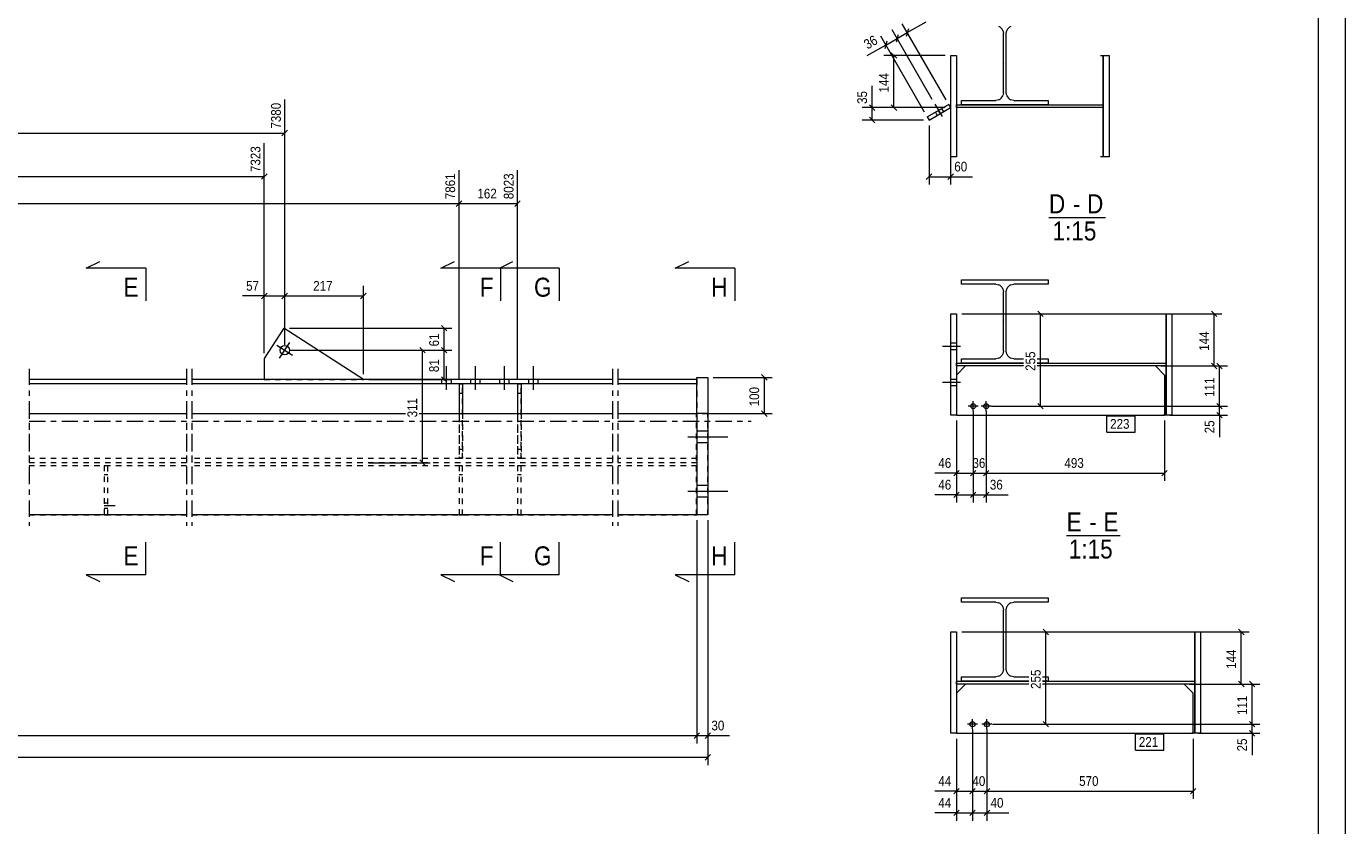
# Model space of a CAD drawing. Header units: millimetres. Extents: x 0 to 420, y 0 to 610.
# Tile 4 of 5: x 177 to 420, y 308 to 456. Entities that reach past the tile are written whole.
import ezdxf

# ---------------------------------------------------------------- set-up
doc = ezdxf.new("R2010")
doc.units = ezdxf.units.MM
for name, pattern in [('XKITLINE00', [0]), ('XKITLINE01', [4, 1, -1, 1, -1]), ('XKITLINE02', [4, 2, -2]), ('XKITLINE03', [6, 3, -1, 1, -1])]:
    doc.linetypes.add(name, pattern=pattern)
for name, color, linetype, lineweight in [('Arkusz rysunku', 3, 'Continuous', 0), ('Element', 2, 'Continuous', 0), ('Inny typ obiektu', 7, 'Continuous', 0), ('Przekrój', 7, 'Continuous', 0), ('Wymiar', 4, 'Continuous', 0), ('Znak elementu', 2, 'Continuous', 0), ('Śruba', 3, 'Continuous', 0)]:
    doc.layers.add(name, color=color, linetype=linetype, lineweight=lineweight)
doc.styles.add('ARIAL', font='ARIAL.TTF')

msp = doc.modelspace()

# ---------------------------------------------------------------- linework, layer by layer
at = {"layer": 'Arkusz rysunku', "linetype": 'XKITLINE00', "lineweight": 0}
for p, q in [((420, 0), (420, 610)), ((415, 5), (415, 605))]:
    msp.add_line(p, q, dxfattribs=at)
at = {"layer": 'Element', "linetype": 'XKITLINE00', "lineweight": 0}
for p, q in [((356.86, 454.9), (356.97, 454.37)), ((356.86, 454.9), (356.97, 454.37)), ((357.47, 454.37), (357.58, 454.9)), ((357.47, 454.37), (357.58, 454.9)), ((356.97, 443.43), (356.97, 454.37)), ((356.97, 443.43), (356.97, 454.37)), ((357.47, 443.43), (357.47, 454.37)), ((357.47, 443.43), (357.47, 454.37)), ((347.24, 450.3), (348.31, 450.3)), ((347.24, 431.63), (347.24, 450.3)), ((347.24, 450.3), (348.31, 450.3)), ((347.24, 431.63), (347.24, 450.3)), ((348.31, 450.3), (348.31, 431.63)), ((348.31, 450.3), (348.31, 431.63)), ((374.84, 450.3), (376.41, 450.3)), ((375.34, 450.3), (375.34, 431.63)), ((375.34, 450.3), (376.41, 450.3)), ((375.34, 431.63), (375.34, 450.3)), ((376.41, 450.3), (376.41, 431.63)), ((376.41, 450.3), (376.41, 431.63)), ((356.97, 443.43), (356.86, 442.9)), ((356.97, 443.43), (356.86, 442.9)), ((357.58, 442.9), (357.47, 443.43)), ((357.58, 442.9), (357.47, 443.43)), ((342.92, 438.98), (346.89, 441.27)), ((343.25, 438.4), (347.22, 440.7)), ((344.94, 440.15), (345.27, 439.57)), ((346.89, 441.27), (347.22, 440.7)), ((348.31, 441.23), (375.34, 441.23)), ((348.31, 440.7), (348.31, 441.23)), ((348.31, 441.23), (375.34, 441.23)), ((348.31, 440.7), (348.31, 441.23)), ((375.34, 440.7), (348.31, 440.7)), ((375.34, 440.7), (348.31, 440.7)), ((349.22, 441.23), (349.22, 442.03)), ((349.22, 442.03), (355.57, 442.03)), ((349.22, 441.23), (349.22, 442.03)), ((349.22, 442.03), (355.57, 442.03)), ((365.22, 441.23), (349.22, 441.23)), ((365.22, 441.23), (349.22, 441.23)), ((356.11, 442.14), (355.57, 442.03)), ((356.11, 442.14), (355.57, 442.03)), ((358.87, 442.03), (358.34, 442.14)), ((358.87, 442.03), (358.34, 442.14)), ((358.87, 442.03), (365.22, 442.03)), ((358.87, 442.03), (365.22, 442.03)), ((365.22, 442.03), (365.22, 441.23)), ((365.22, 442.03), (365.22, 441.23)), ((375.34, 441.23), (375.34, 440.7)), ((375.34, 441.23), (375.34, 440.7)), ((342.92, 438.98), (343.25, 438.4)), ((348.31, 431.63), (347.24, 431.63)), ((348.31, 431.63), (347.24, 431.63)), ((376.41, 431.63), (374.84, 431.63)), ((376.41, 431.63), (375.34, 431.63)), ((349.22, 408.97), (365.22, 408.97)), ((349.22, 408.17), (349.22, 408.97)), ((349.22, 408.97), (365.22, 408.97)), ((349.22, 408.17), (349.22, 408.97)), ((365.22, 408.97), (365.22, 408.17)), ((365.22, 408.97), (365.22, 408.17)), ((355.57, 408.17), (349.22, 408.17)), ((355.57, 408.17), (349.22, 408.17)), ((355.57, 408.17), (356.11, 408.06)), ((355.57, 408.17), (356.11, 408.06)), ((356.86, 407.3), (356.97, 406.77)), ((356.86, 407.3), (356.97, 406.77)), ((356.97, 395.83), (356.97, 406.77)), ((356.97, 395.83), (356.97, 406.77)), ((357.47, 406.77), (357.58, 407.3)), ((357.47, 406.77), (357.58, 407.3)), ((357.47, 395.83), (357.47, 406.77)), ((357.47, 395.83), (357.47, 406.77)), ((358.34, 408.06), (358.87, 408.17)), ((358.34, 408.06), (358.87, 408.17)), ((365.22, 408.17), (358.87, 408.17)), ((365.22, 408.17), (358.87, 408.17)), ((347.24, 402.7), (348.31, 402.7)), ((347.24, 384.03), (347.24, 402.7)), ((347.24, 402.7), (348.31, 402.7)), ((347.24, 384.03), (347.24, 402.7)), ((348.31, 402.7), (348.31, 384.03)), ((348.31, 402.7), (348.31, 384.03)), ((386.4, 402.7), (387.97, 402.7)), ((386.91, 402.7), (386.91, 384.03)), ((386.91, 402.7), (387.97, 402.7)), ((386.91, 384.03), (386.91, 402.7)), ((387.97, 402.7), (387.97, 384.03)), ((387.97, 402.7), (387.97, 384.03)), ((224.38, 400.07), (220.76, 394.47)), ((239.01, 390.6), (224.38, 400.07)), ((220.76, 394.47), (220.76, 390.6)), ((349.22, 393.63), (349.22, 394.43)), ((349.22, 394.43), (355.57, 394.43)), ((349.22, 393.63), (349.22, 394.43)), ((349.22, 394.43), (355.57, 394.43)), ((356.11, 394.54), (355.57, 394.43)), ((356.11, 394.54), (355.57, 394.43)), ((356.97, 395.83), (356.86, 395.3)), ((356.97, 395.83), (356.86, 395.3)), ((357.58, 395.3), (357.47, 395.83)), ((357.58, 395.3), (357.47, 395.83)), ((358.87, 394.43), (358.34, 394.54)), ((358.87, 394.43), (358.34, 394.54)), ((358.87, 394.43), (360.66, 394.43)), ((358.87, 394.43), (360.66, 394.43)), ((363.18, 394.43), (365.22, 394.43)), ((363.18, 394.43), (365.22, 394.43)), ((365.22, 394.43), (365.22, 393.63)), ((365.22, 394.43), (365.22, 393.63)), ((348.31, 393.63), (360.66, 393.63)), ((348.31, 393.1), (348.31, 393.63)), ((348.31, 393.63), (360.66, 393.63)), ((348.31, 393.1), (348.31, 393.63)), ((360.66, 393.1), (348.31, 393.1)), ((360.66, 393.1), (348.31, 393.1)), ((349.98, 393.1), (348.31, 391.43)), ((360.66, 393.63), (349.22, 393.63)), ((360.66, 393.63), (349.22, 393.63)), ((363.18, 393.63), (386.91, 393.63)), ((363.18, 393.63), (386.91, 393.63)), ((365.22, 393.63), (363.18, 393.63)), ((365.22, 393.63), (363.18, 393.63)), ((386.91, 393.1), (363.18, 393.1)), ((386.91, 393.1), (363.18, 393.1)), ((384.95, 393.1), (386.62, 391.43)), ((386.62, 391.43), (386.62, 384.03)), ((386.91, 393.63), (386.91, 393.1)), ((386.91, 393.63), (386.91, 393.1)), ((206.43, 390.6), (177.43, 390.6)), ((206.43, 389.8), (177.43, 389.8)), ((284.89, 390.6), (207.43, 390.6)), ((284.89, 389.8), (207.43, 389.8)), ((256.64, 389.77), (256.64, 384.33)), ((257.31, 389.77), (256.64, 389.77)), ((257.31, 389.77), (257.31, 384.33)), ((267.41, 389.77), (267.41, 384.33)), ((268.08, 389.77), (267.41, 389.77)), ((268.08, 389.77), (268.08, 384.33)), ((300.47, 390.6), (285.89, 390.6)), ((300.47, 389.8), (285.89, 389.8)), ((300.47, 384.33), (300.47, 391)), ((300.47, 391), (302.47, 391)), ((302.47, 391), (302.47, 365.67)), ((177.43, 384.33), (206.43, 384.33)), ((207.43, 384.33), (246.78, 384.33)), ((249.3, 384.33), (284.89, 384.33)), ((285.89, 384.33), (300.47, 384.33)), ((302.47, 384.33), (300.47, 384.33)), ((300.47, 384.33), (300.47, 365.67)), ((348.31, 384.03), (347.24, 384.03)), ((348.31, 384.03), (347.24, 384.03)), ((348.31, 384.03), (386.62, 384.03)), ((387.97, 384.03), (386.62, 384.03)), ((387.97, 384.03), (386.91, 384.03)), ((206.43, 365.67), (177.43, 365.67)), ((284.89, 365.67), (207.43, 365.67)), ((300.47, 365.67), (285.89, 365.67)), ((302.47, 365.67), (300.47, 365.67)), ((349.22, 350.37), (365.22, 350.37)), ((349.22, 349.57), (349.22, 350.37)), ((349.22, 350.37), (365.22, 350.37)), ((349.22, 349.57), (349.22, 350.37)), ((365.22, 350.37), (365.22, 349.57)), ((365.22, 350.37), (365.22, 349.57)), ((355.57, 349.57), (349.22, 349.57)), ((355.57, 349.57), (349.22, 349.57)), ((355.57, 349.57), (356.11, 349.46)), ((355.57, 349.57), (356.11, 349.46)), ((356.86, 348.7), (356.97, 348.17)), ((356.86, 348.7), (356.97, 348.17)), ((356.97, 337.23), (356.97, 348.17)), ((356.97, 337.23), (356.97, 348.17)), ((357.47, 348.17), (357.58, 348.7)), ((357.47, 348.17), (357.58, 348.7)), ((357.47, 337.23), (357.47, 348.17)), ((357.47, 337.23), (357.47, 348.17)), ((358.34, 349.46), (358.87, 349.57)), ((358.34, 349.46), (358.87, 349.57)), ((365.22, 349.57), (358.87, 349.57)), ((365.22, 349.57), (358.87, 349.57)), ((347.24, 344.1), (348.31, 344.1)), ((347.24, 325.43), (347.24, 344.1)), ((347.24, 344.1), (348.31, 344.1)), ((347.24, 325.43), (347.24, 344.1)), ((348.31, 344.1), (348.31, 325.43)), ((348.31, 344.1), (348.31, 325.43)), ((391.68, 344.1), (393.26, 344.1)), ((392.19, 344.1), (392.19, 325.43)), ((392.19, 344.1), (393.26, 344.1)), ((392.19, 325.43), (392.19, 344.1)), ((393.26, 344.1), (393.26, 325.43)), ((393.26, 344.1), (393.26, 325.43)), ((349.22, 335.03), (349.22, 335.83)), ((349.22, 335.83), (355.57, 335.83)), ((349.22, 335.03), (349.22, 335.83)), ((349.22, 335.83), (355.57, 335.83)), ((356.11, 335.94), (355.57, 335.83)), ((356.11, 335.94), (355.57, 335.83)), ((356.97, 337.23), (356.86, 336.7)), ((356.97, 337.23), (356.86, 336.7)), ((357.58, 336.7), (357.47, 337.23)), ((357.58, 336.7), (357.47, 337.23)), ((358.87, 335.83), (358.34, 335.94)), ((358.87, 335.83), (358.34, 335.94)), ((358.87, 335.83), (361.66, 335.83)), ((358.87, 335.83), (361.66, 335.83)), ((364.18, 335.83), (365.22, 335.83)), ((364.18, 335.83), (365.22, 335.83)), ((365.22, 335.83), (365.22, 335.03)), ((365.22, 335.83), (365.22, 335.03)), ((348.31, 335.03), (361.66, 335.03)), ((348.31, 334.5), (348.31, 335.03)), ((348.31, 335.03), (361.66, 335.03)), ((348.31, 334.5), (348.31, 335.03)), ((361.66, 334.5), (348.31, 334.5)), ((361.66, 334.5), (348.31, 334.5)), ((349.98, 334.5), (348.31, 332.83)), ((361.66, 335.03), (349.22, 335.03)), ((361.66, 335.03), (349.22, 335.03)), ((364.18, 335.03), (392.19, 335.03)), ((364.18, 335.03), (392.19, 335.03)), ((365.22, 335.03), (364.18, 335.03)), ((365.22, 335.03), (364.18, 335.03)), ((392.19, 334.5), (364.18, 334.5)), ((392.19, 334.5), (364.18, 334.5)), ((391.9, 332.83), (390.24, 334.5)), ((392.19, 335.03), (392.19, 334.5)), ((392.19, 335.03), (392.19, 334.5)), ((391.9, 325.43), (391.9, 332.83)), ((348.31, 325.43), (347.24, 325.43)), ((348.31, 325.43), (347.24, 325.43)), ((348.31, 325.43), (391.9, 325.43)), ((393.26, 325.43), (391.9, 325.43)), ((393.26, 325.43), (392.19, 325.43))]:
    msp.add_line(p, q, dxfattribs=at)
at = {"layer": 'Element', "linetype": 'XKITLINE03', "lineweight": 0}
for p, q in [((357.22, 448.9), (357.22, 448.9)), ((357.22, 401.3), (357.22, 401.3)), ((177.43, 392.6), (177.43, 373.27)), ((206.42, 392.6), (206.42, 373.27)), ((207.43, 392.6), (207.43, 373.27)), ((284.89, 392.6), (284.89, 373.27)), ((285.9, 392.6), (285.9, 373.27)), ((177.43, 386.33), (177.43, 363.67)), ((177.43, 386.33), (177.43, 363.67)), ((206.42, 386.33), (206.42, 363.67)), ((206.42, 386.33), (206.42, 363.67)), ((207.43, 386.33), (207.43, 363.67)), ((207.43, 386.33), (207.43, 363.67)), ((284.89, 386.33), (284.89, 363.67)), ((284.89, 386.33), (284.89, 363.67)), ((285.9, 386.33), (285.9, 363.67)), ((285.9, 386.33), (285.9, 363.67)), ((177.43, 382.93), (206.43, 382.93)), ((207.43, 382.93), (284.89, 382.93)), ((285.89, 382.93), (310.47, 382.93)), ((357.22, 342.7), (357.22, 342.7))]:
    msp.add_line(p, q, dxfattribs=at)
at = {"layer": 'Element', "linetype": 'XKITLINE01', "lineweight": 0}
for p, q in [((346.89, 441.27), (344.94, 440.15)), ((345.27, 439.57), (347.22, 440.7)), ((348.31, 391.43), (348.31, 384.03)), ((360.66, 393.1), (349.98, 393.1)), ((384.95, 393.1), (363.18, 393.1)), ((220.76, 390.6), (239.01, 390.6)), ((257.31, 389.77), (256.64, 389.77)), ((256.64, 389.77), (256.64, 376.1)), ((257.31, 376.1), (257.31, 389.77)), ((268.08, 389.77), (267.41, 389.77)), ((267.41, 389.77), (267.41, 376.1)), ((268.08, 376.1), (268.08, 389.77)), ((300.47, 390.6), (300.47, 388.4)), ((256.64, 388.1), (257.31, 388.1)), ((256.64, 388.1), (257.31, 388.1)), ((267.41, 388.1), (268.08, 388.1)), ((267.41, 388.1), (268.08, 388.1)), ((300.47, 388.4), (300.47, 375.27)), ((177.43, 384.33), (206.43, 384.33)), ((207.43, 384.33), (246.78, 384.33)), ((249.3, 384.33), (284.89, 384.33)), ((256.64, 384.33), (256.64, 376.1)), ((257.31, 384.33), (257.31, 376.1)), ((267.41, 384.33), (267.41, 376.1)), ((268.08, 384.33), (268.08, 376.1)), ((285.89, 384.33), (300.47, 384.33)), ((300.42, 365.67), (300.42, 384.33)), ((300.47, 384.33), (300.47, 365.67)), ((302.47, 384.33), (300.47, 384.33)), ((300.47, 384.33), (300.47, 365.67)), ((302.47, 365.67), (302.47, 384.33)), ((386.62, 384.03), (386.4, 384.03)), ((256.64, 377.77), (257.31, 377.77)), ((256.64, 377.77), (257.31, 377.77)), ((267.41, 377.77), (268.08, 377.77)), ((267.41, 377.77), (268.08, 377.77)), ((206.43, 376.07), (177.43, 376.07)), ((206.43, 375.27), (177.43, 375.27)), ((206.43, 375.27), (177.43, 375.27)), ((206.43, 374.73), (177.43, 374.73)), ((191.93, 374.73), (191.26, 374.73)), ((191.26, 374.73), (191.26, 365.67)), ((191.93, 365.67), (191.93, 374.73)), ((284.89, 376.07), (207.43, 376.07)), ((284.89, 375.27), (207.43, 375.27)), ((284.89, 375.27), (207.43, 375.27)), ((284.89, 374.73), (207.43, 374.73)), ((257.31, 376.1), (256.64, 376.1)), ((256.64, 376.1), (257.31, 376.1)), ((257.31, 374.73), (256.64, 374.73)), ((256.64, 374.73), (256.64, 365.67)), ((257.31, 365.67), (257.31, 374.73)), ((267.41, 376.1), (268.08, 376.1)), ((268.08, 376.1), (267.41, 376.1)), ((268.08, 374.73), (267.41, 374.73)), ((267.41, 374.73), (267.41, 365.67)), ((268.08, 365.67), (268.08, 374.73)), ((300.47, 376.07), (285.89, 376.07)), ((300.47, 375.27), (285.89, 375.27)), ((300.47, 375.27), (285.89, 375.27)), ((300.47, 374.73), (285.89, 374.73)), ((300.47, 375.27), (300.47, 374.73)), ((191.93, 373.07), (191.26, 373.07)), ((257.31, 373.07), (256.64, 373.07)), ((268.08, 373.07), (267.41, 373.07)), ((177.43, 365.67), (206.43, 365.67)), ((191.26, 365.67), (191.93, 365.67)), ((207.43, 365.67), (284.89, 365.67)), ((256.64, 365.67), (257.31, 365.67)), ((267.41, 365.67), (268.08, 365.67)), ((285.89, 365.67), (300.47, 365.67)), ((361.66, 334.5), (349.98, 334.5)), ((390.24, 334.5), (364.18, 334.5)), ((348.31, 332.83), (348.31, 325.43)), ((391.9, 325.43), (391.68, 325.43))]:
    msp.add_line(p, q, dxfattribs=at)
at = {"layer": 'Element', "linetype": 'XKITLINE00', "lineweight": 0}
for centre, start, end in [((355.57, 454.37), 22.5, 67.5), ((355.57, 454.37), 22.5, 67.5), ((358.87, 454.37), 112.5, 157.5), ((358.87, 454.37), 112.5, 157.5), ((355.57, 443.43), 292.5, 337.5), ((355.57, 443.43), 292.5, 337.5), ((358.87, 443.43), 202.5, 247.5), ((358.87, 443.43), 202.5, 247.5), ((355.57, 406.77), 22.5, 67.5), ((355.57, 406.77), 22.5, 67.5), ((358.87, 406.77), 112.5, 157.5), ((358.87, 406.77), 112.5, 157.5), ((355.57, 395.83), 292.5, 337.5), ((355.57, 395.83), 292.5, 337.5), ((358.87, 395.83), 202.5, 247.5), ((358.87, 395.83), 202.5, 247.5), ((355.57, 348.17), 22.5, 67.5), ((355.57, 348.17), 22.5, 67.5), ((358.87, 348.17), 112.5, 157.5), ((358.87, 348.17), 112.5, 157.5), ((355.57, 337.23), 292.5, 337.5), ((355.57, 337.23), 292.5, 337.5), ((358.87, 337.23), 202.5, 247.5), ((358.87, 337.23), 202.5, 247.5)]:
    msp.add_arc(centre, 1.4, start, end, dxfattribs=at)
at = {"layer": 'Inny typ obiektu', "linetype": 'XKITLINE00', "lineweight": 0}
for p, q in [((365.34, 420.47), (375.73, 420.47)), ((368.59, 361.87), (378.47, 361.87))]:
    msp.add_line(p, q, dxfattribs=at)
at = {"layer": 'Przekrój', "linetype": 'XKITLINE00', "lineweight": 0}
for p, q in [((187.93, 411.11), (190.43, 412.36)), ((192.93, 411.11), (187.93, 411.11)), ((198.93, 411.11), (192.93, 411.11)), ((198.93, 411.11), (198.93, 405.11)), ((253.31, 411.11), (255.81, 412.36)), ((258.31, 411.11), (253.31, 411.11)), ((264.31, 411.11), (258.31, 411.11)), ((264.08, 411.11), (266.58, 412.36)), ((269.08, 411.11), (264.08, 411.11)), ((264.31, 411.11), (264.31, 405.11)), ((275.08, 411.11), (269.08, 411.11)), ((275.08, 411.11), (275.08, 405.11)), ((296.47, 411.11), (298.97, 412.36)), ((301.47, 411.11), (296.47, 411.11)), ((307.47, 411.11), (301.47, 411.11)), ((307.47, 411.11), (307.47, 405.11)), ((198.93, 354.62), (198.93, 360.62)), ((264.31, 354.62), (264.31, 360.62)), ((275.08, 354.62), (275.08, 360.62)), ((307.47, 354.62), (307.47, 360.62)), ((187.93, 354.62), (190.43, 353.37)), ((192.93, 354.62), (187.93, 354.62)), ((198.93, 354.62), (192.93, 354.62)), ((253.31, 354.62), (255.81, 353.37)), ((258.31, 354.62), (253.31, 354.62)), ((264.31, 354.62), (258.31, 354.62)), ((264.08, 354.62), (266.58, 353.37)), ((269.08, 354.62), (264.08, 354.62)), ((275.08, 354.62), (269.08, 354.62)), ((296.47, 354.62), (298.97, 353.37)), ((301.47, 354.62), (296.47, 354.62)), ((307.47, 354.62), (301.47, 354.62))]:
    msp.add_line(p, q, dxfattribs=at)
at = {"layer": 'Wymiar', "linetype": 'XKITLINE00', "lineweight": 0}
for p, q in [((343.83, 442.2), (336.42, 455.03)), ((343.83, 442.2), (336.42, 455.03)), ((346.39, 442.14), (338.31, 456.13)), ((339.43, 455.21), (339.06, 453.82)), ((339.24, 454.51), (342.72, 456.52)), ((339.24, 454.51), (342.72, 456.52)), ((335.27, 452.22), (331.79, 450.21)), ((335.27, 452.22), (331.79, 450.21)), ((342.42, 439.85), (334.34, 453.83)), ((335.46, 452.92), (335.09, 451.53)), ((335.27, 452.22), (337.35, 453.42)), ((337.54, 454.12), (337.17, 452.73)), ((337.54, 454.12), (337.17, 452.73)), ((337.35, 453.42), (339.24, 454.51)), ((346.24, 450.3), (334.92, 450.3)), ((336.27, 450.81), (337.28, 449.79)), ((336.78, 440.7), (336.78, 450.3)), ((332.78, 440.7), (332.78, 444.72)), ((332.78, 440.7), (332.78, 444.72)), ((224.53, 397), (224.53, 442.16)), ((346.22, 440.7), (330.92, 440.7)), ((332.27, 441.2), (333.28, 440.19)), ((332.78, 438.4), (332.78, 440.7)), ((346.22, 440.7), (334.92, 440.7)), ((336.27, 441.2), (337.28, 440.19)), ((342.25, 438.4), (330.92, 438.4)), ((332.27, 438.91), (333.28, 437.9)), ((347.22, 439.7), (347.22, 426.53)), ((69.68, 436), (224.53, 436)), ((225.04, 436.51), (224.02, 435.49)), ((343.25, 437.4), (343.25, 426.53)), ((220.76, 395.47), (220.76, 434.16)), ((55.2, 428), (220.76, 428)), ((221.27, 428.51), (220.25, 427.49)), ((256.64, 390.77), (256.64, 429.16)), ((256.64, 390.77), (256.64, 429.16)), ((267.41, 390.77), (267.41, 429.16)), ((343.76, 428.47), (342.74, 427.46)), ((343.25, 427.97), (347.22, 427.97)), ((347.73, 428.47), (346.71, 427.46)), ((347.22, 427.97), (351.24, 427.97)), ((347.22, 427.97), (351.24, 427.97)), ((27.9, 423), (256.64, 423)), ((257.15, 423.51), (256.14, 422.49)), ((257.15, 423.51), (256.14, 422.49)), ((256.64, 423), (267.41, 423)), ((267.92, 423.51), (266.9, 422.49)), ((220.76, 406), (216.74, 406)), ((220.76, 406), (216.74, 406)), ((221.27, 406.51), (220.25, 405.49)), ((220.76, 395.47), (220.76, 407.86)), ((220.76, 406), (224.53, 406)), ((225.04, 406.51), (224.02, 405.49)), ((225.04, 406.51), (224.02, 405.49)), ((224.53, 397), (224.53, 407.86)), ((224.53, 397), (224.53, 407.86)), ((224.53, 406), (239.01, 406)), ((239.52, 406.51), (238.5, 405.49)), ((239.01, 391.6), (239.01, 407.86)), ((349.31, 402.7), (397.22, 402.7)), ((349.31, 402.7), (365.22, 402.7)), ((363.27, 403.21), (364.28, 402.19)), ((363.78, 385.7), (363.78, 402.7)), ((395.27, 403.21), (396.28, 402.19)), ((395.78, 393.1), (395.78, 402.7)), ((225.38, 400.07), (255.34, 400.07)), ((253.39, 400.57), (254.41, 399.56)), ((253.9, 396), (253.9, 400.07)), ((249.39, 396.51), (250.41, 395.49)), ((253.39, 396.51), (254.41, 395.49)), ((253.39, 396.51), (254.41, 395.49)), ((225.53, 396), (255.34, 396)), ((225.53, 396), (255.34, 396)), ((225.53, 396), (251.34, 396)), ((249.9, 375.27), (249.9, 396)), ((253.9, 390.6), (253.9, 396)), ((312.39, 391.51), (313.41, 390.49)), ((385.95, 393.1), (397.22, 393.1)), ((385.95, 393.1), (398.22, 393.1)), ((395.27, 393.61), (396.28, 392.59)), ((396.27, 393.61), (397.28, 392.59)), ((396.78, 385.7), (396.78, 393.1)), ((240.01, 390.6), (255.34, 390.6)), ((253.39, 391.11), (254.41, 390.09)), ((303.47, 391), (314.34, 391)), ((312.9, 384.33), (312.9, 391)), ((301.47, 384.33), (314.34, 384.33)), ((312.39, 384.84), (313.41, 383.82)), ((351.38, 384.7), (351.38, 376.49)), ((351.38, 384.7), (351.38, 376.49)), ((351.38, 384.7), (351.38, 376.49)), ((351.38, 384.7), (351.38, 371.93)), ((353.78, 384.7), (353.78, 376.49)), ((353.78, 384.7), (353.78, 371.93)), ((353.78, 384.7), (353.78, 376.49)), ((354.78, 385.7), (365.22, 385.7)), ((354.78, 385.7), (398.22, 385.7)), ((354.78, 385.7), (398.22, 385.7)), ((363.27, 386.21), (364.28, 385.19)), ((396.27, 386.21), (397.28, 385.19)), ((396.27, 386.21), (397.28, 385.19)), ((396.27, 384.54), (397.28, 383.52)), ((396.78, 384.03), (396.78, 385.7)), ((348.31, 383.03), (348.31, 367.93)), ((348.31, 383.03), (348.31, 371.93)), ((386.62, 383.03), (386.62, 371.93)), ((387.62, 384.03), (398.22, 384.03)), ((396.78, 384.03), (396.78, 380.01)), ((396.78, 384.03), (396.78, 380.01)), ((240.01, 375.27), (251.34, 375.27)), ((249.39, 375.78), (250.41, 374.76)), ((348.31, 373.37), (344.29, 373.37)), ((348.31, 373.37), (344.29, 373.37)), ((348.82, 373.87), (347.8, 372.86)), ((348.31, 373.37), (351.38, 373.37)), ((351.88, 373.87), (350.87, 372.86)), ((351.88, 373.87), (350.87, 372.86)), ((351.38, 373.97), (351.38, 367.93)), ((351.38, 373.97), (351.38, 367.93)), ((351.38, 373.97), (351.38, 371.93)), ((351.38, 373.37), (353.78, 373.37)), ((354.28, 373.87), (353.27, 372.86)), ((354.28, 373.87), (353.27, 372.86)), ((353.78, 373.97), (353.78, 367.93)), ((353.78, 373.97), (353.78, 371.93)), ((353.78, 373.37), (386.62, 373.37)), ((387.13, 373.87), (386.11, 372.86)), ((348.82, 369.87), (347.8, 368.86)), ((351.88, 369.87), (350.87, 368.86)), ((351.88, 369.87), (350.87, 368.86)), ((354.28, 369.87), (353.27, 368.86)), ((348.31, 369.37), (344.29, 369.37)), ((348.31, 369.37), (344.29, 369.37)), ((348.31, 369.37), (351.38, 369.37)), ((351.38, 369.37), (353.78, 369.37)), ((353.78, 369.37), (357.8, 369.37)), ((353.78, 369.37), (357.8, 369.37)), ((300.47, 364.67), (300.47, 323.56)), ((300.47, 364.67), (300.47, 323.56)), ((302.47, 364.67), (302.47, 319.56)), ((302.47, 364.67), (302.47, 323.56)), ((349.31, 344.1), (402.22, 344.1)), ((349.31, 344.1), (366.22, 344.1)), ((364.27, 344.61), (365.28, 343.59)), ((364.78, 327.1), (364.78, 344.1)), ((400.27, 344.61), (401.28, 343.59)), ((400.78, 334.5), (400.78, 344.1)), ((391.24, 334.5), (402.22, 334.5)), ((391.24, 334.5), (404.22, 334.5)), ((400.27, 335.01), (401.28, 333.99)), ((402.27, 335.01), (403.28, 333.99)), ((402.78, 327.1), (402.78, 334.5)), ((351.24, 326.1), (351.24, 317.89)), ((351.24, 326.1), (351.24, 317.89)), ((351.24, 326.1), (351.24, 317.89)), ((351.24, 326.1), (351.24, 313.33)), ((353.91, 326.1), (353.91, 317.89)), ((353.91, 326.1), (353.91, 313.33)), ((353.91, 326.1), (353.91, 317.89)), ((354.91, 327.1), (366.22, 327.1)), ((354.91, 327.1), (404.22, 327.1)), ((354.91, 327.1), (404.22, 327.1)), ((364.27, 327.61), (365.28, 326.59)), ((402.27, 327.61), (403.28, 326.59)), ((402.27, 327.61), (403.28, 326.59)), ((402.27, 325.94), (403.28, 324.92)), ((402.78, 325.43), (402.78, 327.1)), ((27.9, 325), (300.47, 325)), ((300.98, 325.51), (299.97, 324.49)), ((300.98, 325.51), (299.97, 324.49)), ((300.47, 325), (302.47, 325)), ((302.98, 325.51), (301.97, 324.49)), ((302.47, 325), (306.49, 325)), ((302.47, 325), (306.49, 325)), ((348.31, 324.43), (348.31, 309.33)), ((348.31, 324.43), (348.31, 313.33)), ((391.9, 324.43), (391.9, 313.33)), ((392.9, 325.43), (404.22, 325.43)), ((402.78, 325.43), (402.78, 321.41)), ((402.78, 325.43), (402.78, 321.41)), ((25.9, 321), (302.47, 321)), ((302.98, 321.51), (301.97, 320.49)), ((348.31, 314.77), (344.29, 314.77)), ((348.31, 314.77), (344.29, 314.77)), ((348.82, 315.27), (347.8, 314.26)), ((348.31, 314.77), (351.24, 314.77)), ((351.75, 315.27), (350.73, 314.26)), ((351.75, 315.27), (350.73, 314.26)), ((351.24, 315.37), (351.24, 309.33)), ((351.24, 315.37), (351.24, 309.33)), ((351.24, 315.37), (351.24, 313.33)), ((351.24, 314.77), (353.91, 314.77)), ((354.42, 315.27), (353.4, 314.26)), ((354.42, 315.27), (353.4, 314.26)), ((353.91, 315.37), (353.91, 309.33)), ((353.91, 315.37), (353.91, 313.33)), ((353.91, 314.77), (391.9, 314.77)), ((392.41, 315.27), (391.4, 314.26)), ((348.82, 311.27), (347.8, 310.26)), ((351.75, 311.27), (350.73, 310.26)), ((351.75, 311.27), (350.73, 310.26)), ((354.42, 311.27), (353.4, 310.26)), ((348.31, 310.77), (344.29, 310.77)), ((348.31, 310.77), (344.29, 310.77)), ((348.31, 310.77), (351.24, 310.77)), ((351.24, 310.77), (353.91, 310.77)), ((353.91, 310.77), (357.93, 310.77)), ((353.91, 310.77), (357.93, 310.77))]:
    msp.add_line(p, q, dxfattribs=at)
at = {"layer": 'Znak elementu', "linetype": 'XKITLINE00', "lineweight": 0}
for p, q in [((376.01, 383.93), (381.22, 383.93)), ((376.01, 380.93), (376.01, 383.93)), ((381.22, 380.93), (381.22, 383.93)), ((376.01, 380.93), (381.22, 380.93)), ((381.3, 325.33), (386.5, 325.33)), ((381.3, 322.33), (381.3, 325.33)), ((386.5, 322.33), (386.5, 325.33)), ((381.3, 322.33), (386.5, 322.33))]:
    msp.add_line(p, q, dxfattribs=at)
at = {"layer": 'Śruba', "linetype": 'XKITLINE00', "lineweight": 0}
for p, q in [((344.33, 441.34), (345.66, 439.03)), ((345.57, 440.51), (345.9, 439.93)), ((344.43, 439.85), (344.76, 439.27)), ((223.07, 396.94), (225.98, 395.06)), ((223.59, 394.54), (225.47, 397.45)), ((349.04, 396.7), (345.71, 396.7)), ((349.04, 396.7), (345.71, 396.7)), ((348.31, 397.3), (347.24, 397.3)), ((348.31, 397.3), (347.24, 397.3)), ((348.31, 396.1), (347.24, 396.1)), ((348.31, 396.1), (347.24, 396.1)), ((254.36, 388.73), (254.36, 393.07)), ((254.36, 388.73), (254.36, 393.07)), ((259.69, 388.73), (259.69, 393.07)), ((259.69, 388.73), (259.69, 393.07)), ((265.03, 388.73), (265.03, 393.07)), ((265.03, 388.73), (265.03, 393.07)), ((270.36, 388.73), (270.36, 393.07)), ((270.36, 388.73), (270.36, 393.07)), ((253.49, 389.8), (253.49, 390.6)), ((253.49, 389.8), (253.49, 390.6)), ((255.23, 389.8), (255.23, 390.6)), ((255.23, 389.8), (255.23, 390.6)), ((258.83, 389.8), (258.83, 390.6)), ((258.83, 389.8), (258.83, 390.6)), ((260.56, 389.8), (260.56, 390.6)), ((260.56, 389.8), (260.56, 390.6)), ((264.16, 389.8), (264.16, 390.6)), ((264.16, 389.8), (264.16, 390.6)), ((265.89, 389.8), (265.89, 390.6)), ((265.89, 389.8), (265.89, 390.6)), ((269.49, 389.8), (269.49, 390.6)), ((269.49, 389.8), (269.49, 390.6)), ((271.23, 389.8), (271.23, 390.6)), ((271.23, 389.8), (271.23, 390.6)), ((349.04, 390.03), (345.71, 390.03)), ((349.04, 390.03), (345.71, 390.03)), ((348.31, 390.63), (347.24, 390.63)), ((348.31, 390.63), (347.24, 390.63)), ((348.31, 389.43), (347.24, 389.43)), ((348.31, 389.43), (347.24, 389.43)), ((351.38, 384.77), (351.38, 386.63)), ((353.78, 384.77), (353.78, 386.63)), ((352.31, 385.7), (350.44, 385.7)), ((354.71, 385.7), (352.84, 385.7)), ((306.14, 380), (298.81, 380)), ((306.14, 380), (298.81, 380)), ((306.14, 380), (298.81, 380)), ((306.14, 380), (298.81, 380)), ((302.47, 381.07), (300.47, 381.07)), ((302.47, 381.07), (300.47, 381.07)), ((302.47, 381.07), (300.47, 381.07)), ((302.47, 381.07), (300.47, 381.07)), ((302.47, 378.93), (300.47, 378.93)), ((302.47, 378.93), (300.47, 378.93)), ((302.47, 378.93), (300.47, 378.93)), ((302.47, 378.93), (300.47, 378.93)), ((306.14, 370), (298.81, 370)), ((306.14, 370), (298.81, 370)), ((306.14, 370), (298.81, 370)), ((306.14, 370), (298.81, 370)), ((302.47, 371.07), (300.47, 371.07)), ((302.47, 371.07), (300.47, 371.07)), ((302.47, 371.07), (300.47, 371.07)), ((302.47, 371.07), (300.47, 371.07)), ((302.47, 368.93), (300.47, 368.93)), ((302.47, 368.93), (300.47, 368.93)), ((302.47, 368.93), (300.47, 368.93)), ((302.47, 368.93), (300.47, 368.93)), ((352.18, 327.1), (350.31, 327.1)), ((351.24, 326.17), (351.24, 328.03)), ((354.84, 327.1), (352.98, 327.1)), ((353.91, 326.17), (353.91, 328.03))]:
    msp.add_line(p, q, dxfattribs=at)
at = {"layer": 'Śruba', "linetype": 'XKITLINE02', "lineweight": 0}
for p, q in [((193.26, 367.33), (190.59, 367.33)), ((193.26, 367.33), (190.59, 367.33)), ((191.93, 367.8), (191.26, 367.8)), ((191.93, 367.8), (191.26, 367.8)), ((191.93, 366.87), (191.26, 366.87)), ((191.93, 366.87), (191.26, 366.87))]:
    msp.add_line(p, q, dxfattribs=at)
at = {"layer": 'Śruba', "linetype": 'XKITLINE00', "lineweight": 0}
for centre, radius in [((224.53, 396), 0.867), ((351.38, 385.7), 0.467), ((353.78, 385.7), 0.467), ((351.24, 327.1), 0.467), ((353.91, 327.1), 0.467)]:
    msp.add_circle(centre, radius, dxfattribs=at)

# ---------------------------------------------------------------- texts
at = {"layer": 'Inny typ obiektu', "style": 'ARIAL', "width": 0.85}
for s, p in [('D', (365.34, 421.22)), ('D', (372.36, 421.22)), ('-', (369.76, 421.22)), ('1:15', (365.99, 416.22)), ('E', (368.59, 362.62)), ('E', (375.36, 362.62)), ('-', (372.76, 362.62)), ('1:15', (368.99, 357.62))]:
    msp.add_text(s, height=3.5, dxfattribs=at).set_placement(p)
at = {"layer": 'Przekrój', "style": 'ARIAL', "width": 0.85}
for s, p in [('E', (194.81, 405.86)), ('F', (260.46, 405.86)), ('G', (270.45, 405.86)), ('H', (303.1, 405.86)), ('E', (194.81, 356.37)), ('F', (260.46, 356.37)), ('G', (270.45, 356.37)), ('H', (303.1, 356.37))]:
    msp.add_text(s, height=3.5, dxfattribs=at).set_placement(p)
at = {"layer": 'Wymiar', "style": 'ARIAL', "width": 0.85}
for s, rotation, p in [('36', 30.0001, (331.9, 451.38)), ('144', 90.0002, (335.82, 443.49)), ('35', 90.0002, (331.82, 441.37)), ('7380', 90.0002, (223.81, 436.82)), ('7323', 90.0002, (220.04, 428.82)), ('7861', 90.0002, (255.92, 423.82)), ('8023', 90.0002, (266.69, 423.82)), ('61', 90.0002, (252.94, 396.7)), ('144', 90.0002, (394.82, 395.9)), ('81', 90.0002, (252.94, 391.96)), ('255', 90.0002, (362.82, 392.2)), ('100', 90.0002, (311.94, 385.66)), ('111', 90.0002, (395.82, 387.4)), ('311', 90.0002, (248.94, 383.63)), ('25', 90.0002, (395.82, 380.69)), ('144', 90.0002, (399.82, 337.3)), ('255', 90.0002, (363.82, 333.6)), ('111', 90.0002, (401.82, 328.8)), ('25', 90.0002, (401.82, 322.09))]:
    msp.add_text(s, height=1.8, rotation=rotation, dxfattribs=at).set_placement(p)
for s, p in [('60', (347.9, 428.93)), ('162', (260.03, 423.96)), ('57', (217.41, 406.96)), ('217', (229.77, 406.96)), ('46', (344.96, 374.33)), ('36', (351.24, 374.33)), ('493', (368.19, 374.33)), ('46', (344.96, 370.33)), ('36', (354.45, 370.33)), ('30', (303.15, 325.96)), ('44', (344.96, 315.73)), ('40', (351.24, 315.73)), ('570', (370.9, 315.73)), ('44', (344.96, 311.73)), ('40', (354.58, 311.73))]:
    msp.add_text(s, height=1.8, dxfattribs=at).set_placement(p)
at = {"layer": 'Znak elementu', "style": 'ARIAL', "width": 0.85}
for s, p in [('223', (376.61, 381.53)), ('221', (381.9, 322.93))]:
    msp.add_text(s, height=1.8, dxfattribs=at).set_placement(p)

doc.saveas('drawing.dxf')
